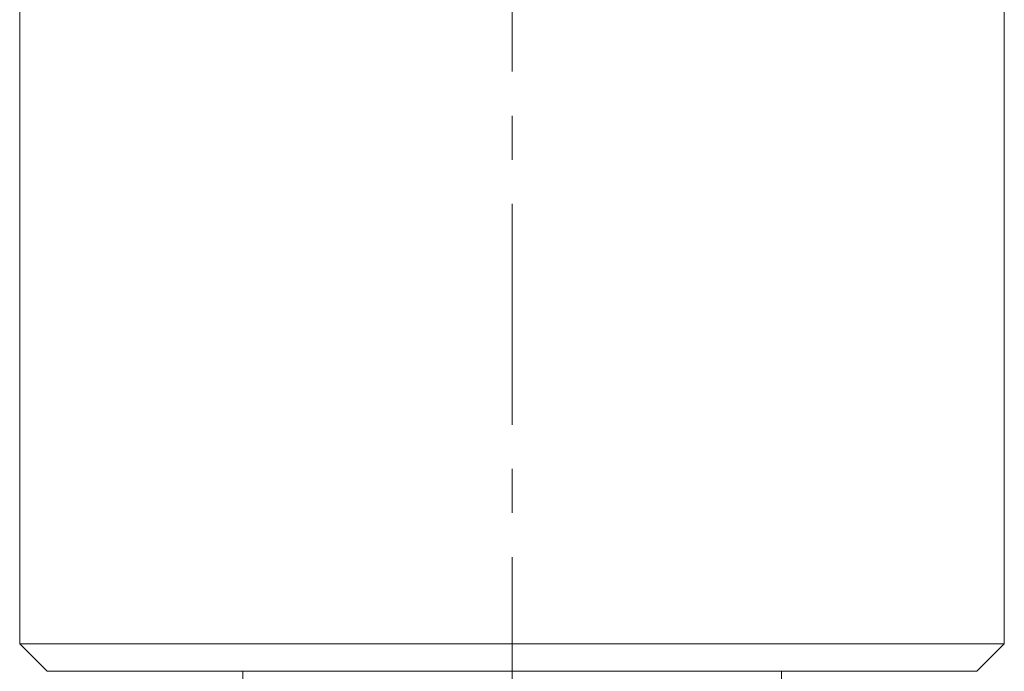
# Model space of a CAD drawing. Header units: inches. Extents: x 3.7 to 30.1, y 2.5 to 21.4.
# Tile 18 of 29: x 13.7 to 15.9, y 16.3 to 17.8. Entities that reach past the tile are written whole.
import ezdxf

# ---------------------------------------------------------------- set-up
doc = ezdxf.new("R2010")
doc.units = ezdxf.units.IN
doc.header["$MEASUREMENT"] = 0
doc.linetypes.add('CENTERX2', pattern=[0.8, 0.5, -0.1, 0.1, -0.1])

msp = doc.modelspace()

# ---------------------------------------------------------------- linework, layer by layer
at = {"color": 7, "linetype": 'CENTERX2', "lineweight": 0}
msp.add_line((14.772, 21.3613), (14.772, 14.6454), dxfattribs=at)
at = {"color": 7, "linetype": 'Continuous', "lineweight": 15}
for p, q in [((13.657, 18.1168), (13.657, 16.3651)), ((15.887, 16.3651), (15.887, 18.1168)), ((13.657, 16.3651), (13.7195, 16.3026)), ((13.657, 16.3651), (15.887, 16.3651)), ((15.8245, 16.3026), (15.887, 16.3651)), ((15.8245, 16.3026), (13.7195, 16.3026)), ((14.162, 16.3026), (14.162, 16.2726)), ((15.382, 16.2726), (15.382, 16.3026))]:
    msp.add_line(p, q, dxfattribs=at)

doc.saveas('drawing.dxf')
